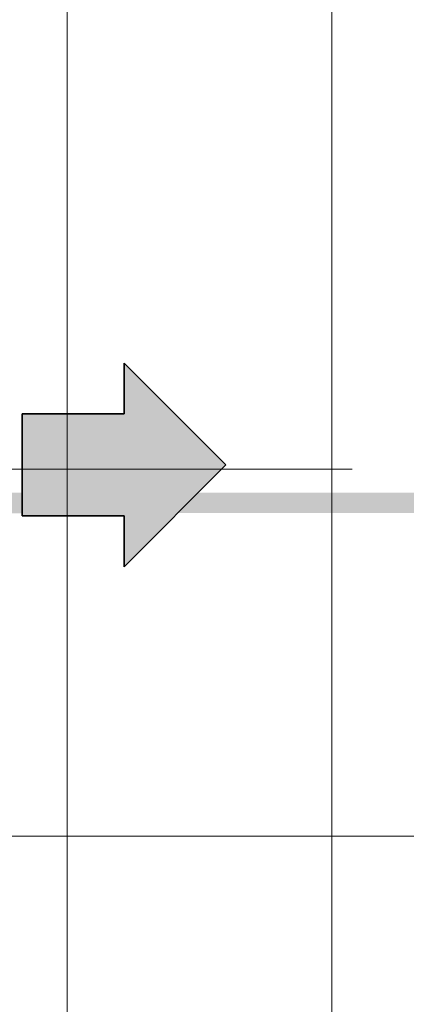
# Model space of a CAD drawing. Extents: x -420 to 300, y 62 to 1112.
# Tile 7 of 256: x -305.36 to -301.57, y 226.2 to 235.86. Entities that reach past the tile are written whole.
import ezdxf
from ezdxf.lldxf.tags import DXFTag

# ---------------------------------------------------------------- set-up
doc = ezdxf.new("R2010")
doc.units = 0
doc.layers.get('0').update_dxf_attribs({"lineweight": 13})
for name, color, linetype, lineweight, true_color in [('00_E_ST_Handlaufleuchte_Bem', 7, 'Continuous', 5, 0x7d7d00), ('00_E_ST_Handlaufleuchte_Kabel', 3, 'Continuous', 18, 0x00ff00), ('00_E_ST_Handlaufleuchte_Übergabepunkte unter Terrassenplatte', 3, 'Continuous', 35, 0x00ff00), ('60- 61 allgemeine Ausstattung- 4 Terrassen', 9, 'Continuous', 9, 0x808080)]:
    doc.layers.add(name, color=color, linetype=linetype, lineweight=lineweight, true_color=true_color)
doc.layers.add('70 -71 Achsen- 1 Gebäudeachsen', color=7, linetype='STRICHPUNKT2-A06CPUWML0', lineweight=18)
tags = doc.linetypes.add('STRICHPUNKT2-A06CPUWML0', pattern=[12.7, 6.35, -3.175, 0, -3.175]).pattern_tags.tags
tags[10:11] = [DXFTag(74, 4), DXFTag(75, 0), DXFTag(340, '0'), DXFTag(46, 0.0), DXFTag(50, 0.0), DXFTag(44, 0.0), DXFTag(45, 0.0)]
tags[8:9] = [DXFTag(74, 4), DXFTag(75, 0), DXFTag(340, '0'), DXFTag(46, 0.0), DXFTag(50, 0.0), DXFTag(44, 0.0), DXFTag(45, 0.0)]
tags[6:7] = [DXFTag(74, 4), DXFTag(75, 0), DXFTag(340, '0'), DXFTag(46, 0.0), DXFTag(50, 0.0), DXFTag(44, 0.0), DXFTag(45, 0.0)]
tags[4:5] = [DXFTag(74, 4), DXFTag(75, 0), DXFTag(340, '0'), DXFTag(46, 0.0), DXFTag(50, 0.0), DXFTag(44, 0.0), DXFTag(45, 0.0)]

# ---------------------------------------------------------------- blocks, each defined once
blk = doc.blocks.new('Referenz-A06CPUWNL0', base_point=(-395.2377, 76.9534))
at = {"layer": '60- 61 allgemeine Ausstattung- 4 Terrassen', "color": 0}
for p, q in [((-304.8977, 376.0534), (-304.8977, 214.0534)), ((-232.8977, 227.8534), (-307.6977, 227.8534))]:
    blk.add_line(p, q, dxfattribs=at)
at = {"layer": '70 -71 Achsen- 1 Gebäudeachsen', "color": 0, "linetype": 'STRICHPUNKT2-A06CPUWML0', "ltscale": 0.18}
blk.add_line((-302.2977, 1084.3934), (-302.2977, 84.9534), dxfattribs=at)
blk = doc.blocks.new('Maß-A06CPUY7L0', base_point=(-315.5644, 210.8049))
at = {"color": 0, "linetype": 'ByBlock', "lineweight": -2, "ltscale": 0.13}
blk.add_line((-314.0977, 231.4534), (-302.0977, 231.4534), dxfattribs=at)
blk = doc.blocks.new('Polylinie-A06CPV23L0', base_point=(-307.0964, 152.5534))
at = {"color": 0, "linetype": 'ByBlock', "lineweight": -2, "ltscale": 0.18}
blk.add_solid([(-306.8957, 231.0217), (-307.0957, 231.2217), (-301.0053, 231.0228), (-301.0053, 231.2228)], dxfattribs=at)
blk = doc.blocks.new('Pfeil-A06CPV43L0', base_point=(-305.3382, 230.4954))
at = {"linetype": 'ByBlock', "lineweight": -2, "ltscale": 0.35}
blk.add_hatch(color=0, dxfattribs=at).paths.add_polyline_path([(-305.3382, 230.9954), (-305.3382, 231.9954), (-304.3382, 231.9954), (-304.3382, 232.4954), (-303.3382, 231.4954), (-304.3382, 230.4954), (-304.3382, 230.9954)])
at = {"color": 0, "linetype": 'ByBlock', "lineweight": -2, "ltscale": 0.35}
for p, q in [((-304.3382, 231.9954), (-304.3382, 232.4954)), ((-304.3382, 232.4954), (-303.3382, 231.4954)), ((-305.3382, 230.9954), (-305.3382, 231.9954)), ((-305.3382, 231.9954), (-304.3382, 231.9954)), ((-303.3382, 231.4954), (-304.3382, 230.4954)), ((-304.3382, 230.9954), (-305.3382, 230.9954)), ((-304.3382, 230.4954), (-304.3382, 230.9954))]:
    blk.add_line(p, q, dxfattribs=at)

msp = doc.modelspace()

# ---------------------------------------------------------------- block references
at = {"color": 8, "lineweight": 13, "ltscale": 0.13, "true_color": 0x808080}
msp.add_blockref('Referenz-A06CPUWNL0', (-395.2377, 76.9534), dxfattribs=at)
at = {"layer": '00_E_ST_Handlaufleuchte_Bem', "ltscale": 0.13}
msp.add_blockref('Maß-A06CPUY7L0', (-315.5644, 210.8049), dxfattribs=at)
at = {"layer": '00_E_ST_Handlaufleuchte_Kabel', "ltscale": 0.18}
msp.add_blockref('Polylinie-A06CPV23L0', (-307.0964, 152.5534), dxfattribs=at)
at = {"layer": '00_E_ST_Handlaufleuchte_Übergabepunkte unter Terrassenplatte', "ltscale": 0.35}
msp.add_blockref('Pfeil-A06CPV43L0', (-305.3382, 230.4954), dxfattribs=at)

doc.saveas('drawing.dxf')
